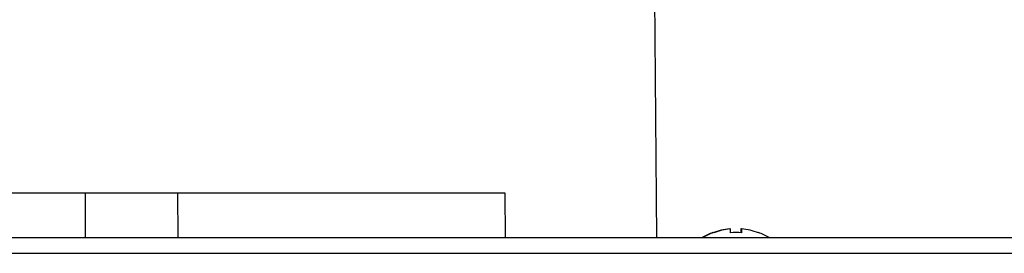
# Model space of a CAD drawing. Header units: centimetres. Extents: x 22052 to 56535, y 76485 to 78519.
# Tile 94 of 235: x 35604 to 35613, y 77896 to 77898. Entities that reach past the tile are written whole.
import ezdxf

# ---------------------------------------------------------------- set-up
doc = ezdxf.new("R2010")
doc.units = ezdxf.units.CM
doc.layers.add('$_urządzenia', color=250, linetype='Continuous')

# ---------------------------------------------------------------- blocks, each defined once
blk = doc.blocks.new('A$C92957c0b')
at = {"layer": '$_urządzenia'}
for p, q in [((92.753, -29), (92.535, -3.965)), ((13.679, -25), (79.175, -25)), ((41.656, -29), (41.661, -25)), ((49.943, -29), (49.914, -25)), ((79.175, -25), (79.205, -29)), ((0, -29), (298.6, -29)), ((97.77, -28.559), (97.77, -28.536)), ((97.845, -28.559), (97.845, -28.536)), ((99.345, -28.559), (99.345, -28.221)), ((100.27, -28.221), (100.27, -28.553)), ((100.345, -28.221), (100.345, -28.559)), ((101.845, -28.536), (101.845, -28.559)), ((0, -30.4), (300, -30.4))]:
    blk.add_line(p, q, dxfattribs=at)
for centre, radius, start, end in [((99.77, -33.927), 5.75, 110.35441, 120.99996), ((99.845, -33.927), 5.75, 110.35441, 120.99996), ((99.77, -33.927), 5.728, 95.00756, 110.43525), ((99.845, -33.927), 5.728, 95.00756, 110.43525), ((99.845, -33.927), 5.391, 84.6783, 95.3217), ((99.77, -33.927), 5.391, 94.13808, 94.52003), ((99.77, -33.927), 5.728, 84.23709, 84.99244), ((99.845, -33.927), 5.728, 69.56475, 84.99244), ((99.845, -33.927), 5.75, 59.00004, 69.64559)]:
    blk.add_arc(centre, radius, start, end, dxfattribs=at)

msp = doc.modelspace()

# ---------------------------------------------------------------- block references
at = {"layer": '$_urządzenia', "xscale": 0.1, "yscale": 0.1, "zscale": 0.1}
msp.add_blockref('A$C92957c0b', (35600.6695, 77899.0097), dxfattribs=at)

doc.saveas('drawing.dxf')
